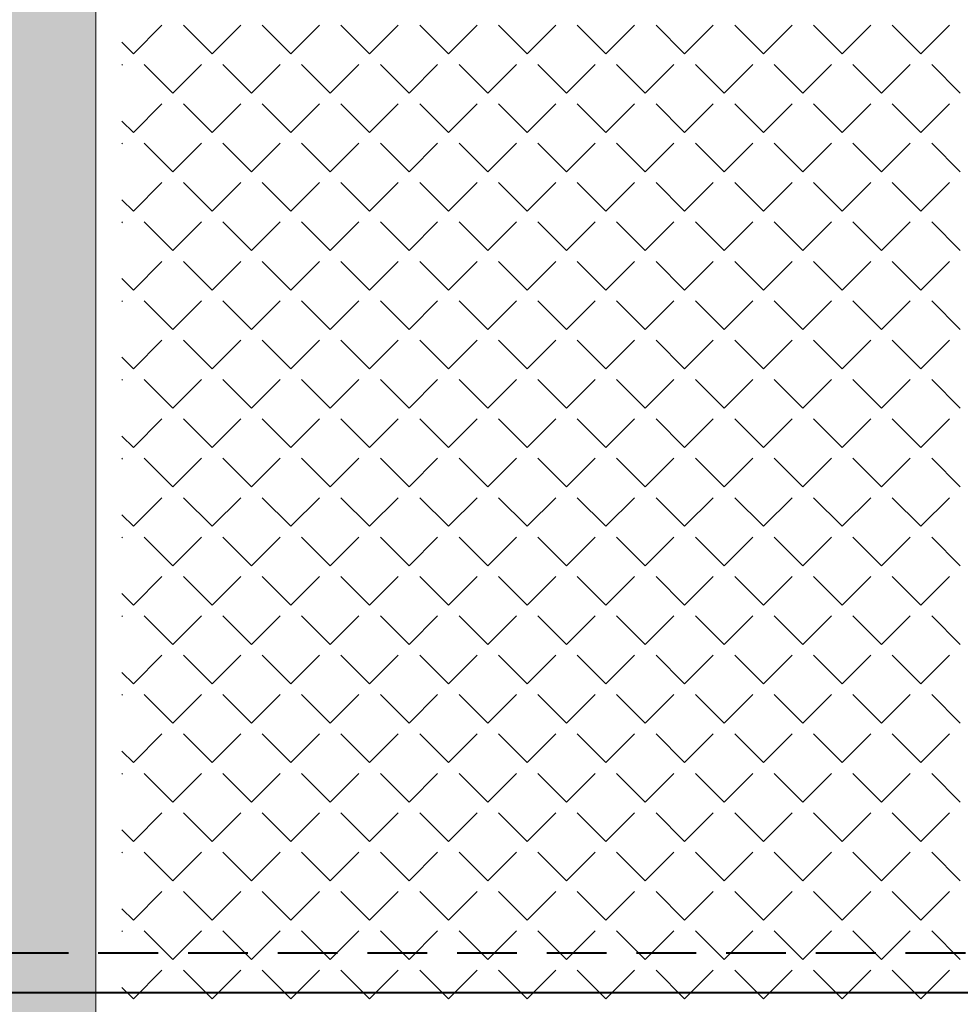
# Model space of a CAD drawing. Header units: millimetres. Extents: x -23540 to 53212, y -37964 to 41185.
# Tile 25 of 203: x -15519 to -15283, y -30767 to -30520. Entities that reach past the tile are written whole.
import ezdxf

# ---------------------------------------------------------------- set-up
doc = ezdxf.new("R2010")
doc.units = ezdxf.units.MM
doc.linetypes.add('DASHED', pattern=[0.75, 0.5, -0.25])
doc.layers.get('0').update_dxf_attribs({"lineweight": 18})
doc.layers.add('mm_CO_rury', color=84, linetype='Continuous', lineweight=40)
doc.layers.add('PG_ŚCIANY_DZIAŁOWE', color=3, linetype='Continuous', lineweight=18)

msp = doc.modelspace()

# ---------------------------------------------------------------- hatches: boundary and pattern name
at = {"layer": 'PG_ŚCIANY_DZIAŁOWE', "true_color": 0x636466, "transparency": 33554610}
h = msp.add_hatch(color=251, dxfattribs=at)
h.dxf.hatch_style = 1
h.paths.add_polyline_path([(-15517.04, -30049.45), (-15512.04, -30049.45), (-15512.04, -30054.95), (-15517.04, -30054.95)])
h.paths.add_polyline_path([(-15523.79, -29953.95), (-15500.29, -29953.95), (-15500.29, -29620.95), (-15460.29, -29620.95), (-15460.29, -29606.95), (-15419.79, -29606.95), (-15419.79, -29549.69), (-15472.79, -29549.69), (-15472.79, -29420.69), (-15523.79, -29420.69)])
h.paths.add_polyline_path([(-15500.29, -30054.95), (-15512.04, -30054.95), (-15512.04, -30049.45), (-15517.04, -30049.45), (-15517.04, -30054.95), (-15523.79, -30054.95), (-15523.79, -31008.69), (-15328.66, -31008.69), (-15328.66, -31048.45), (-15308.79, -31048.45), (-15308.79, -31231.69), (-15023.79, -31231.69), (-15023.79, -31216.69), (-15293.79, -31216.69), (-15293.79, -31008.69), (-14905.79, -31008.69), (-14905.79, -31231.69), (-14866.79, -31231.69), (-14866.79, -31234.69), (-14736.74, -31234.69), (-14697.79, -31234.69), (-14660.86, -31204.69), (-14855.29, -31204.69), (-14855.29, -30983.69), (-15500.29, -30983.69), (-15500.29, -30422.95), (-15318.79, -30422.95), (-15318.79, -30401.45), (-15500.29, -30401.45), (-15500.29, -30218.95), (-15485.29, -30218.95), (-15485.29, -30176.45), (-15500.29, -30176.45)])

# ---------------------------------------------------------------- linework, layer by layer
at = {"color": 251, "lineweight": 20, "true_color": 0x636466}
msp.add_line((-15500.29, -30983.69), (-15500.29, -30422.95), dxfattribs=at)
at = {"color": 251, "linetype": 'Continuous', "lineweight": 20, "true_color": 0x636466}
for p, q in [((-15490.9, -30528.54), (-15483.72, -30521.36)), ((-15471.14, -30528.54), (-15478.33, -30521.36)), ((-15471.14, -30528.54), (-15463.96, -30521.36)), ((-15451.39, -30528.54), (-15458.57, -30521.36)), ((-15451.39, -30528.54), (-15444.2, -30521.36)), ((-15431.63, -30528.54), (-15438.82, -30521.36)), ((-15431.63, -30528.54), (-15424.45, -30521.36)), ((-15411.88, -30528.54), (-15419.06, -30521.36)), ((-15411.88, -30528.54), (-15404.69, -30521.36)), ((-15392.12, -30528.54), (-15399.3, -30521.36)), ((-15392.12, -30528.54), (-15384.93, -30521.36)), ((-15372.36, -30528.54), (-15379.55, -30521.36)), ((-15372.36, -30528.54), (-15365.18, -30521.36)), ((-15352.61, -30528.54), (-15359.79, -30521.36)), ((-15352.61, -30528.54), (-15345.42, -30521.36)), ((-15332.85, -30528.54), (-15340.03, -30521.36)), ((-15332.85, -30528.54), (-15325.66, -30521.36)), ((-15313.09, -30528.54), (-15320.28, -30521.36)), ((-15313.09, -30528.54), (-15305.91, -30521.36)), ((-15293.34, -30528.54), (-15300.52, -30521.36)), ((-15293.34, -30528.54), (-15286.15, -30521.36)), ((-15490.9, -30528.54), (-15493.78, -30525.66)), ((-15493.78, -30531.42), (-15493.6, -30531.23)), ((-15481.02, -30538.42), (-15488.21, -30531.23)), ((-15481.02, -30538.42), (-15473.84, -30531.23)), ((-15461.27, -30538.42), (-15468.45, -30531.23)), ((-15461.27, -30538.42), (-15454.08, -30531.23)), ((-15441.51, -30538.42), (-15448.69, -30531.23)), ((-15441.51, -30538.42), (-15434.33, -30531.23)), ((-15421.75, -30538.42), (-15428.94, -30531.23)), ((-15421.75, -30538.42), (-15414.57, -30531.23)), ((-15402, -30538.42), (-15409.18, -30531.23)), ((-15402, -30538.42), (-15394.81, -30531.23)), ((-15382.24, -30538.42), (-15389.42, -30531.23)), ((-15382.24, -30538.42), (-15375.06, -30531.23)), ((-15362.48, -30538.42), (-15369.67, -30531.23)), ((-15362.48, -30538.42), (-15355.3, -30531.23)), ((-15342.73, -30538.42), (-15349.91, -30531.23)), ((-15342.73, -30538.42), (-15335.54, -30531.23)), ((-15322.97, -30538.42), (-15330.15, -30531.23)), ((-15322.97, -30538.42), (-15315.79, -30531.23)), ((-15303.21, -30538.42), (-15310.4, -30531.23)), ((-15303.21, -30538.42), (-15296.03, -30531.23)), ((-15283.46, -30538.42), (-15290.64, -30531.23)), ((-15490.9, -30548.3), (-15483.72, -30541.11)), ((-15471.14, -30548.3), (-15478.33, -30541.11)), ((-15471.14, -30548.3), (-15463.96, -30541.11)), ((-15451.39, -30548.3), (-15458.57, -30541.11)), ((-15451.39, -30548.3), (-15444.2, -30541.11)), ((-15431.63, -30548.3), (-15438.82, -30541.11)), ((-15431.63, -30548.3), (-15424.45, -30541.11)), ((-15411.88, -30548.3), (-15419.06, -30541.11)), ((-15411.88, -30548.3), (-15404.69, -30541.11)), ((-15392.12, -30548.3), (-15399.3, -30541.11)), ((-15392.12, -30548.3), (-15384.93, -30541.11)), ((-15372.36, -30548.3), (-15379.55, -30541.11)), ((-15372.36, -30548.3), (-15365.18, -30541.11)), ((-15352.61, -30548.3), (-15359.79, -30541.11)), ((-15352.61, -30548.3), (-15345.42, -30541.11)), ((-15332.85, -30548.3), (-15340.03, -30541.11)), ((-15332.85, -30548.3), (-15325.66, -30541.11)), ((-15313.09, -30548.3), (-15320.28, -30541.11)), ((-15313.09, -30548.3), (-15305.91, -30541.11)), ((-15293.34, -30548.3), (-15300.52, -30541.11)), ((-15293.34, -30548.3), (-15286.15, -30541.11)), ((-15490.9, -30548.3), (-15493.78, -30545.42)), ((-15493.78, -30551.18), (-15493.6, -30550.99)), ((-15481.02, -30558.17), (-15488.21, -30550.99)), ((-15481.02, -30558.17), (-15473.84, -30550.99)), ((-15461.27, -30558.17), (-15468.45, -30550.99)), ((-15461.27, -30558.17), (-15454.08, -30550.99)), ((-15441.51, -30558.17), (-15448.69, -30550.99)), ((-15441.51, -30558.17), (-15434.33, -30550.99)), ((-15421.75, -30558.17), (-15428.94, -30550.99)), ((-15421.75, -30558.17), (-15414.57, -30550.99)), ((-15402, -30558.17), (-15409.18, -30550.99)), ((-15402, -30558.17), (-15394.81, -30550.99)), ((-15382.24, -30558.17), (-15389.42, -30550.99)), ((-15382.24, -30558.17), (-15375.06, -30550.99)), ((-15362.48, -30558.17), (-15369.67, -30550.99)), ((-15362.48, -30558.17), (-15355.3, -30550.99)), ((-15342.73, -30558.17), (-15349.91, -30550.99)), ((-15342.73, -30558.17), (-15335.54, -30550.99)), ((-15322.97, -30558.17), (-15330.15, -30550.99)), ((-15322.97, -30558.17), (-15315.79, -30550.99)), ((-15303.21, -30558.17), (-15310.4, -30550.99)), ((-15303.21, -30558.17), (-15296.03, -30550.99)), ((-15283.46, -30558.17), (-15290.64, -30550.99)), ((-15490.9, -30568.05), (-15483.72, -30560.87)), ((-15471.14, -30568.05), (-15478.33, -30560.87)), ((-15471.14, -30568.05), (-15463.96, -30560.87)), ((-15451.39, -30568.05), (-15458.57, -30560.87)), ((-15451.39, -30568.05), (-15444.2, -30560.87)), ((-15431.63, -30568.05), (-15438.82, -30560.87)), ((-15431.63, -30568.05), (-15424.45, -30560.87)), ((-15411.88, -30568.05), (-15419.06, -30560.87)), ((-15411.88, -30568.05), (-15404.69, -30560.87)), ((-15392.12, -30568.05), (-15399.3, -30560.87)), ((-15392.12, -30568.05), (-15384.93, -30560.87)), ((-15372.36, -30568.05), (-15379.55, -30560.87)), ((-15372.36, -30568.05), (-15365.18, -30560.87)), ((-15352.61, -30568.05), (-15359.79, -30560.87)), ((-15352.61, -30568.05), (-15345.42, -30560.87)), ((-15332.85, -30568.05), (-15340.03, -30560.87)), ((-15332.85, -30568.05), (-15325.66, -30560.87)), ((-15313.09, -30568.05), (-15320.28, -30560.87)), ((-15313.09, -30568.05), (-15305.91, -30560.87)), ((-15293.34, -30568.05), (-15300.52, -30560.87)), ((-15293.34, -30568.05), (-15286.15, -30560.87)), ((-15490.9, -30568.05), (-15493.78, -30565.17)), ((-15493.78, -30570.93), (-15493.6, -30570.75)), ((-15481.02, -30577.93), (-15488.21, -30570.75)), ((-15481.02, -30577.93), (-15473.84, -30570.75)), ((-15461.27, -30577.93), (-15468.45, -30570.75)), ((-15461.27, -30577.93), (-15454.08, -30570.75)), ((-15441.51, -30577.93), (-15448.69, -30570.75)), ((-15441.51, -30577.93), (-15434.33, -30570.75)), ((-15421.75, -30577.93), (-15428.94, -30570.75)), ((-15421.75, -30577.93), (-15414.57, -30570.75)), ((-15402, -30577.93), (-15409.18, -30570.75)), ((-15402, -30577.93), (-15394.81, -30570.75)), ((-15382.24, -30577.93), (-15389.42, -30570.75)), ((-15382.24, -30577.93), (-15375.06, -30570.75)), ((-15362.48, -30577.93), (-15369.67, -30570.75)), ((-15362.48, -30577.93), (-15355.3, -30570.75)), ((-15342.73, -30577.93), (-15349.91, -30570.75)), ((-15342.73, -30577.93), (-15335.54, -30570.75)), ((-15322.97, -30577.93), (-15330.15, -30570.75)), ((-15322.97, -30577.93), (-15315.79, -30570.75)), ((-15303.21, -30577.93), (-15310.4, -30570.75)), ((-15303.21, -30577.93), (-15296.03, -30570.75)), ((-15283.46, -30577.93), (-15290.64, -30570.75)), ((-15490.9, -30587.81), (-15483.72, -30580.63)), ((-15471.14, -30587.81), (-15478.33, -30580.63)), ((-15471.14, -30587.81), (-15463.96, -30580.63)), ((-15451.39, -30587.81), (-15458.57, -30580.63)), ((-15451.39, -30587.81), (-15444.2, -30580.63)), ((-15431.63, -30587.81), (-15438.82, -30580.63)), ((-15431.63, -30587.81), (-15424.45, -30580.63)), ((-15411.88, -30587.81), (-15419.06, -30580.63)), ((-15411.88, -30587.81), (-15404.69, -30580.63)), ((-15392.12, -30587.81), (-15399.3, -30580.63)), ((-15392.12, -30587.81), (-15384.93, -30580.63)), ((-15372.36, -30587.81), (-15379.55, -30580.63)), ((-15372.36, -30587.81), (-15365.18, -30580.63)), ((-15352.61, -30587.81), (-15359.79, -30580.63)), ((-15352.61, -30587.81), (-15345.42, -30580.63)), ((-15332.85, -30587.81), (-15340.03, -30580.63)), ((-15332.85, -30587.81), (-15325.66, -30580.63)), ((-15313.09, -30587.81), (-15320.28, -30580.63)), ((-15313.09, -30587.81), (-15305.91, -30580.63)), ((-15293.34, -30587.81), (-15300.52, -30580.63)), ((-15293.34, -30587.81), (-15286.15, -30580.63)), ((-15490.9, -30587.81), (-15493.78, -30584.93)), ((-15493.78, -30590.69), (-15493.6, -30590.5)), ((-15481.02, -30597.69), (-15488.21, -30590.5)), ((-15481.02, -30597.69), (-15473.84, -30590.5)), ((-15461.27, -30597.69), (-15468.45, -30590.5)), ((-15461.27, -30597.69), (-15454.08, -30590.5)), ((-15441.51, -30597.69), (-15448.69, -30590.5)), ((-15441.51, -30597.69), (-15434.33, -30590.5)), ((-15421.75, -30597.69), (-15428.94, -30590.5)), ((-15421.75, -30597.69), (-15414.57, -30590.5)), ((-15402, -30597.69), (-15409.18, -30590.5)), ((-15402, -30597.69), (-15394.81, -30590.5)), ((-15382.24, -30597.69), (-15389.42, -30590.5)), ((-15382.24, -30597.69), (-15375.06, -30590.5)), ((-15362.48, -30597.69), (-15369.67, -30590.5)), ((-15362.48, -30597.69), (-15355.3, -30590.5)), ((-15342.73, -30597.69), (-15349.91, -30590.5)), ((-15342.73, -30597.69), (-15335.54, -30590.5)), ((-15322.97, -30597.69), (-15330.15, -30590.5)), ((-15322.97, -30597.69), (-15315.79, -30590.5)), ((-15303.21, -30597.69), (-15310.4, -30590.5)), ((-15303.21, -30597.69), (-15296.03, -30590.5)), ((-15283.46, -30597.69), (-15290.64, -30590.5)), ((-15490.9, -30607.57), (-15483.72, -30600.38)), ((-15471.14, -30607.57), (-15478.33, -30600.38)), ((-15471.14, -30607.57), (-15463.96, -30600.38)), ((-15451.39, -30607.57), (-15458.57, -30600.38)), ((-15451.39, -30607.57), (-15444.2, -30600.38)), ((-15431.63, -30607.57), (-15438.82, -30600.38)), ((-15431.63, -30607.57), (-15424.45, -30600.38)), ((-15411.88, -30607.57), (-15419.06, -30600.38)), ((-15411.88, -30607.57), (-15404.69, -30600.38)), ((-15392.12, -30607.57), (-15399.3, -30600.38)), ((-15392.12, -30607.57), (-15384.93, -30600.38)), ((-15372.36, -30607.57), (-15379.55, -30600.38)), ((-15372.36, -30607.57), (-15365.18, -30600.38)), ((-15352.61, -30607.57), (-15359.79, -30600.38)), ((-15352.61, -30607.57), (-15345.42, -30600.38)), ((-15332.85, -30607.57), (-15340.03, -30600.38)), ((-15332.85, -30607.57), (-15325.66, -30600.38)), ((-15313.09, -30607.57), (-15320.28, -30600.38)), ((-15313.09, -30607.57), (-15305.91, -30600.38)), ((-15293.34, -30607.57), (-15300.52, -30600.38)), ((-15293.34, -30607.57), (-15286.15, -30600.38)), ((-15490.9, -30607.57), (-15493.78, -30604.69)), ((-15493.78, -30610.45), (-15493.6, -30610.26)), ((-15481.02, -30617.44), (-15488.21, -30610.26)), ((-15481.02, -30617.44), (-15473.84, -30610.26)), ((-15461.27, -30617.44), (-15468.45, -30610.26)), ((-15461.27, -30617.44), (-15454.08, -30610.26)), ((-15441.51, -30617.44), (-15448.69, -30610.26)), ((-15441.51, -30617.44), (-15434.33, -30610.26)), ((-15421.75, -30617.44), (-15428.94, -30610.26)), ((-15421.75, -30617.44), (-15414.57, -30610.26)), ((-15402, -30617.44), (-15409.18, -30610.26)), ((-15402, -30617.44), (-15394.81, -30610.26)), ((-15382.24, -30617.44), (-15389.42, -30610.26)), ((-15382.24, -30617.44), (-15375.06, -30610.26)), ((-15362.48, -30617.44), (-15369.67, -30610.26)), ((-15362.48, -30617.44), (-15355.3, -30610.26)), ((-15342.73, -30617.44), (-15349.91, -30610.26)), ((-15342.73, -30617.44), (-15335.54, -30610.26)), ((-15322.97, -30617.44), (-15330.15, -30610.26)), ((-15322.97, -30617.44), (-15315.79, -30610.26)), ((-15303.21, -30617.44), (-15310.4, -30610.26)), ((-15303.21, -30617.44), (-15296.03, -30610.26)), ((-15283.46, -30617.44), (-15290.64, -30610.26)), ((-15490.9, -30627.32), (-15483.72, -30620.14)), ((-15471.14, -30627.32), (-15478.33, -30620.14)), ((-15471.14, -30627.32), (-15463.96, -30620.14)), ((-15451.39, -30627.32), (-15458.57, -30620.14)), ((-15451.39, -30627.32), (-15444.2, -30620.14)), ((-15431.63, -30627.32), (-15438.82, -30620.14)), ((-15431.63, -30627.32), (-15424.45, -30620.14)), ((-15411.88, -30627.32), (-15419.06, -30620.14)), ((-15411.88, -30627.32), (-15404.69, -30620.14)), ((-15392.12, -30627.32), (-15399.3, -30620.14)), ((-15392.12, -30627.32), (-15384.93, -30620.14)), ((-15372.36, -30627.32), (-15379.55, -30620.14)), ((-15372.36, -30627.32), (-15365.18, -30620.14)), ((-15352.61, -30627.32), (-15359.79, -30620.14)), ((-15352.61, -30627.32), (-15345.42, -30620.14)), ((-15332.85, -30627.32), (-15340.03, -30620.14)), ((-15332.85, -30627.32), (-15325.66, -30620.14)), ((-15313.09, -30627.32), (-15320.28, -30620.14)), ((-15313.09, -30627.32), (-15305.91, -30620.14)), ((-15293.34, -30627.32), (-15300.52, -30620.14)), ((-15293.34, -30627.32), (-15286.15, -30620.14)), ((-15490.9, -30627.32), (-15493.78, -30624.44)), ((-15493.78, -30630.2), (-15493.6, -30630.02)), ((-15481.02, -30637.2), (-15488.21, -30630.02)), ((-15481.02, -30637.2), (-15473.84, -30630.02)), ((-15461.27, -30637.2), (-15468.45, -30630.02)), ((-15461.27, -30637.2), (-15454.08, -30630.02)), ((-15441.51, -30637.2), (-15448.69, -30630.02)), ((-15441.51, -30637.2), (-15434.33, -30630.02)), ((-15421.75, -30637.2), (-15428.94, -30630.02)), ((-15421.75, -30637.2), (-15414.57, -30630.02)), ((-15402, -30637.2), (-15409.18, -30630.02)), ((-15402, -30637.2), (-15394.81, -30630.02)), ((-15382.24, -30637.2), (-15389.42, -30630.02)), ((-15382.24, -30637.2), (-15375.06, -30630.02)), ((-15362.48, -30637.2), (-15369.67, -30630.02)), ((-15362.48, -30637.2), (-15355.3, -30630.02)), ((-15342.73, -30637.2), (-15349.91, -30630.02)), ((-15342.73, -30637.2), (-15335.54, -30630.02)), ((-15322.97, -30637.2), (-15330.15, -30630.02)), ((-15322.97, -30637.2), (-15315.79, -30630.02)), ((-15303.21, -30637.2), (-15310.4, -30630.02)), ((-15303.21, -30637.2), (-15296.03, -30630.02)), ((-15283.46, -30637.2), (-15290.64, -30630.02)), ((-15490.9, -30647.08), (-15483.72, -30639.9)), ((-15471.14, -30647.08), (-15478.33, -30639.9)), ((-15471.14, -30647.08), (-15463.96, -30639.9)), ((-15451.39, -30647.08), (-15458.57, -30639.9)), ((-15451.39, -30647.08), (-15444.2, -30639.9)), ((-15431.63, -30647.08), (-15438.82, -30639.9)), ((-15431.63, -30647.08), (-15424.45, -30639.9)), ((-15411.88, -30647.08), (-15419.06, -30639.9)), ((-15411.88, -30647.08), (-15404.69, -30639.9)), ((-15392.12, -30647.08), (-15399.3, -30639.9)), ((-15392.12, -30647.08), (-15384.93, -30639.9)), ((-15372.36, -30647.08), (-15379.55, -30639.9)), ((-15372.36, -30647.08), (-15365.18, -30639.9)), ((-15352.61, -30647.08), (-15359.79, -30639.9)), ((-15352.61, -30647.08), (-15345.42, -30639.9)), ((-15332.85, -30647.08), (-15340.03, -30639.9)), ((-15332.85, -30647.08), (-15325.66, -30639.9)), ((-15313.09, -30647.08), (-15320.28, -30639.9)), ((-15313.09, -30647.08), (-15305.91, -30639.9)), ((-15293.34, -30647.08), (-15300.52, -30639.9)), ((-15293.34, -30647.08), (-15286.15, -30639.9)), ((-15490.9, -30647.08), (-15493.78, -30644.2)), ((-15493.78, -30649.96), (-15493.6, -30649.77)), ((-15481.02, -30656.96), (-15488.21, -30649.77)), ((-15481.02, -30656.96), (-15473.84, -30649.77)), ((-15461.27, -30656.96), (-15468.45, -30649.77)), ((-15461.27, -30656.96), (-15454.08, -30649.77)), ((-15441.51, -30656.96), (-15448.69, -30649.77)), ((-15441.51, -30656.96), (-15434.33, -30649.77)), ((-15421.75, -30656.96), (-15428.94, -30649.77)), ((-15421.75, -30656.96), (-15414.57, -30649.77)), ((-15402, -30656.96), (-15409.18, -30649.77)), ((-15402, -30656.96), (-15394.81, -30649.77)), ((-15382.24, -30656.96), (-15389.42, -30649.77)), ((-15382.24, -30656.96), (-15375.06, -30649.77)), ((-15362.48, -30656.96), (-15369.67, -30649.77)), ((-15362.48, -30656.96), (-15355.3, -30649.77)), ((-15342.73, -30656.96), (-15349.91, -30649.77)), ((-15342.73, -30656.96), (-15335.54, -30649.77)), ((-15322.97, -30656.96), (-15330.15, -30649.77)), ((-15322.97, -30656.96), (-15315.79, -30649.77)), ((-15303.21, -30656.96), (-15310.4, -30649.77)), ((-15303.21, -30656.96), (-15296.03, -30649.77)), ((-15283.46, -30656.96), (-15290.64, -30649.77)), ((-15490.9, -30666.84), (-15483.72, -30659.65)), ((-15471.14, -30666.84), (-15478.33, -30659.65)), ((-15471.14, -30666.84), (-15463.96, -30659.65)), ((-15451.39, -30666.84), (-15458.57, -30659.65)), ((-15451.39, -30666.84), (-15444.2, -30659.65)), ((-15431.63, -30666.84), (-15438.82, -30659.65)), ((-15431.63, -30666.84), (-15424.45, -30659.65)), ((-15411.88, -30666.84), (-15419.06, -30659.65)), ((-15411.88, -30666.84), (-15404.69, -30659.65)), ((-15392.12, -30666.84), (-15399.3, -30659.65)), ((-15392.12, -30666.84), (-15384.93, -30659.65)), ((-15372.36, -30666.84), (-15379.55, -30659.65)), ((-15372.36, -30666.84), (-15365.18, -30659.65)), ((-15352.61, -30666.84), (-15359.79, -30659.65)), ((-15352.61, -30666.84), (-15345.42, -30659.65)), ((-15332.85, -30666.84), (-15340.03, -30659.65)), ((-15332.85, -30666.84), (-15325.66, -30659.65)), ((-15313.09, -30666.84), (-15320.28, -30659.65)), ((-15313.09, -30666.84), (-15305.91, -30659.65)), ((-15293.34, -30666.84), (-15300.52, -30659.65)), ((-15293.34, -30666.84), (-15286.15, -30659.65)), ((-15490.9, -30666.84), (-15493.78, -30663.96)), ((-15493.78, -30669.72), (-15493.6, -30669.53)), ((-15481.02, -30676.71), (-15488.21, -30669.53)), ((-15481.02, -30676.71), (-15473.84, -30669.53)), ((-15461.27, -30676.71), (-15468.45, -30669.53)), ((-15461.27, -30676.71), (-15454.08, -30669.53)), ((-15441.51, -30676.71), (-15448.69, -30669.53)), ((-15441.51, -30676.71), (-15434.33, -30669.53)), ((-15421.75, -30676.71), (-15428.94, -30669.53)), ((-15421.75, -30676.71), (-15414.57, -30669.53)), ((-15402, -30676.71), (-15409.18, -30669.53)), ((-15402, -30676.71), (-15394.81, -30669.53)), ((-15382.24, -30676.71), (-15389.42, -30669.53)), ((-15382.24, -30676.71), (-15375.06, -30669.53)), ((-15362.48, -30676.71), (-15369.67, -30669.53)), ((-15362.48, -30676.71), (-15355.3, -30669.53)), ((-15342.73, -30676.71), (-15349.91, -30669.53)), ((-15342.73, -30676.71), (-15335.54, -30669.53)), ((-15322.97, -30676.71), (-15330.15, -30669.53)), ((-15322.97, -30676.71), (-15315.79, -30669.53)), ((-15303.21, -30676.71), (-15310.4, -30669.53)), ((-15303.21, -30676.71), (-15296.03, -30669.53)), ((-15283.46, -30676.71), (-15290.64, -30669.53)), ((-15490.9, -30686.59), (-15483.72, -30679.41)), ((-15471.14, -30686.59), (-15478.33, -30679.41)), ((-15471.14, -30686.59), (-15463.96, -30679.41)), ((-15451.39, -30686.59), (-15458.57, -30679.41)), ((-15451.39, -30686.59), (-15444.2, -30679.41)), ((-15431.63, -30686.59), (-15438.82, -30679.41)), ((-15431.63, -30686.59), (-15424.45, -30679.41)), ((-15411.88, -30686.59), (-15419.06, -30679.41)), ((-15411.88, -30686.59), (-15404.69, -30679.41)), ((-15392.12, -30686.59), (-15399.3, -30679.41)), ((-15392.12, -30686.59), (-15384.93, -30679.41)), ((-15372.36, -30686.59), (-15379.55, -30679.41)), ((-15372.36, -30686.59), (-15365.18, -30679.41)), ((-15352.61, -30686.59), (-15359.79, -30679.41)), ((-15352.61, -30686.59), (-15345.42, -30679.41)), ((-15332.85, -30686.59), (-15340.03, -30679.41)), ((-15332.85, -30686.59), (-15325.66, -30679.41)), ((-15313.09, -30686.59), (-15320.28, -30679.41)), ((-15313.09, -30686.59), (-15305.91, -30679.41)), ((-15293.34, -30686.59), (-15300.52, -30679.41)), ((-15293.34, -30686.59), (-15286.15, -30679.41)), ((-15490.9, -30686.59), (-15493.78, -30683.71)), ((-15493.78, -30689.47), (-15493.6, -30689.29)), ((-15481.02, -30696.47), (-15488.21, -30689.29)), ((-15481.02, -30696.47), (-15473.84, -30689.29)), ((-15461.27, -30696.47), (-15468.45, -30689.29)), ((-15461.27, -30696.47), (-15454.08, -30689.29)), ((-15441.51, -30696.47), (-15448.69, -30689.29)), ((-15441.51, -30696.47), (-15434.33, -30689.29)), ((-15421.75, -30696.47), (-15428.94, -30689.29)), ((-15421.75, -30696.47), (-15414.57, -30689.29)), ((-15402, -30696.47), (-15409.18, -30689.29)), ((-15402, -30696.47), (-15394.81, -30689.29)), ((-15382.24, -30696.47), (-15389.42, -30689.29)), ((-15382.24, -30696.47), (-15375.06, -30689.29)), ((-15362.48, -30696.47), (-15369.67, -30689.29)), ((-15362.48, -30696.47), (-15355.3, -30689.29)), ((-15342.73, -30696.47), (-15349.91, -30689.29)), ((-15342.73, -30696.47), (-15335.54, -30689.29)), ((-15322.97, -30696.47), (-15330.15, -30689.29)), ((-15322.97, -30696.47), (-15315.79, -30689.29)), ((-15303.21, -30696.47), (-15310.4, -30689.29)), ((-15303.21, -30696.47), (-15296.03, -30689.29)), ((-15283.46, -30696.47), (-15290.64, -30689.29)), ((-15490.9, -30706.35), (-15483.72, -30699.16)), ((-15471.14, -30706.35), (-15478.33, -30699.16)), ((-15471.14, -30706.35), (-15463.96, -30699.16)), ((-15451.39, -30706.35), (-15458.57, -30699.16)), ((-15451.39, -30706.35), (-15444.2, -30699.16)), ((-15431.63, -30706.35), (-15438.82, -30699.16)), ((-15431.63, -30706.35), (-15424.45, -30699.16)), ((-15411.88, -30706.35), (-15419.06, -30699.16)), ((-15411.88, -30706.35), (-15404.69, -30699.16)), ((-15392.12, -30706.35), (-15399.3, -30699.16)), ((-15392.12, -30706.35), (-15384.93, -30699.16)), ((-15372.36, -30706.35), (-15379.55, -30699.16)), ((-15372.36, -30706.35), (-15365.18, -30699.16)), ((-15352.61, -30706.35), (-15359.79, -30699.16)), ((-15352.61, -30706.35), (-15345.42, -30699.16)), ((-15332.85, -30706.35), (-15340.03, -30699.16)), ((-15332.85, -30706.35), (-15325.66, -30699.16)), ((-15313.09, -30706.35), (-15320.28, -30699.16)), ((-15313.09, -30706.35), (-15305.91, -30699.16)), ((-15293.34, -30706.35), (-15300.52, -30699.16)), ((-15293.34, -30706.35), (-15286.15, -30699.16)), ((-15490.9, -30706.35), (-15493.78, -30703.47)), ((-15493.78, -30709.23), (-15493.6, -30709.04)), ((-15481.02, -30716.23), (-15488.21, -30709.04)), ((-15481.02, -30716.23), (-15473.84, -30709.04)), ((-15461.27, -30716.23), (-15468.45, -30709.04)), ((-15461.27, -30716.23), (-15454.08, -30709.04)), ((-15441.51, -30716.23), (-15448.69, -30709.04)), ((-15441.51, -30716.23), (-15434.33, -30709.04)), ((-15421.75, -30716.23), (-15428.94, -30709.04)), ((-15421.75, -30716.23), (-15414.57, -30709.04)), ((-15402, -30716.23), (-15409.18, -30709.04)), ((-15402, -30716.23), (-15394.81, -30709.04)), ((-15382.24, -30716.23), (-15389.42, -30709.04)), ((-15382.24, -30716.23), (-15375.06, -30709.04)), ((-15362.48, -30716.23), (-15369.67, -30709.04)), ((-15362.48, -30716.23), (-15355.3, -30709.04)), ((-15342.73, -30716.23), (-15349.91, -30709.04)), ((-15342.73, -30716.23), (-15335.54, -30709.04)), ((-15322.97, -30716.23), (-15330.15, -30709.04)), ((-15322.97, -30716.23), (-15315.79, -30709.04)), ((-15303.21, -30716.23), (-15310.4, -30709.04)), ((-15303.21, -30716.23), (-15296.03, -30709.04)), ((-15283.46, -30716.23), (-15290.64, -30709.04)), ((-15490.9, -30726.11), (-15483.72, -30718.92)), ((-15471.14, -30726.11), (-15478.33, -30718.92)), ((-15471.14, -30726.11), (-15463.96, -30718.92)), ((-15451.39, -30726.11), (-15458.57, -30718.92)), ((-15451.39, -30726.11), (-15444.2, -30718.92)), ((-15431.63, -30726.11), (-15438.82, -30718.92)), ((-15431.63, -30726.11), (-15424.45, -30718.92)), ((-15411.88, -30726.11), (-15419.06, -30718.92)), ((-15411.88, -30726.11), (-15404.69, -30718.92)), ((-15392.12, -30726.11), (-15399.3, -30718.92)), ((-15392.12, -30726.11), (-15384.93, -30718.92)), ((-15372.36, -30726.11), (-15379.55, -30718.92)), ((-15372.36, -30726.11), (-15365.18, -30718.92)), ((-15352.61, -30726.11), (-15359.79, -30718.92)), ((-15352.61, -30726.11), (-15345.42, -30718.92)), ((-15332.85, -30726.11), (-15340.03, -30718.92)), ((-15332.85, -30726.11), (-15325.66, -30718.92)), ((-15313.09, -30726.11), (-15320.28, -30718.92)), ((-15313.09, -30726.11), (-15305.91, -30718.92)), ((-15293.34, -30726.11), (-15300.52, -30718.92)), ((-15293.34, -30726.11), (-15286.15, -30718.92)), ((-15490.9, -30726.11), (-15493.78, -30723.23)), ((-15493.78, -30728.99), (-15493.6, -30728.8)), ((-15481.02, -30735.98), (-15488.21, -30728.8)), ((-15481.02, -30735.98), (-15473.84, -30728.8)), ((-15461.27, -30735.98), (-15468.45, -30728.8)), ((-15461.27, -30735.98), (-15454.08, -30728.8)), ((-15441.51, -30735.98), (-15448.69, -30728.8)), ((-15441.51, -30735.98), (-15434.33, -30728.8)), ((-15421.75, -30735.98), (-15428.94, -30728.8)), ((-15421.75, -30735.98), (-15414.57, -30728.8)), ((-15402, -30735.98), (-15409.18, -30728.8)), ((-15402, -30735.98), (-15394.81, -30728.8)), ((-15382.24, -30735.98), (-15389.42, -30728.8)), ((-15382.24, -30735.98), (-15375.06, -30728.8)), ((-15362.48, -30735.98), (-15369.67, -30728.8)), ((-15362.48, -30735.98), (-15355.3, -30728.8)), ((-15342.73, -30735.98), (-15349.91, -30728.8)), ((-15342.73, -30735.98), (-15335.54, -30728.8)), ((-15322.97, -30735.98), (-15330.15, -30728.8)), ((-15322.97, -30735.98), (-15315.79, -30728.8)), ((-15303.21, -30735.98), (-15310.4, -30728.8)), ((-15303.21, -30735.98), (-15296.03, -30728.8)), ((-15283.46, -30735.98), (-15290.64, -30728.8)), ((-15490.9, -30745.86), (-15483.72, -30738.68)), ((-15471.14, -30745.86), (-15478.33, -30738.68)), ((-15471.14, -30745.86), (-15463.96, -30738.68)), ((-15451.39, -30745.86), (-15458.57, -30738.68)), ((-15451.39, -30745.86), (-15444.2, -30738.68)), ((-15431.63, -30745.86), (-15438.82, -30738.68)), ((-15431.63, -30745.86), (-15424.45, -30738.68)), ((-15411.88, -30745.86), (-15419.06, -30738.68)), ((-15411.88, -30745.86), (-15404.69, -30738.68)), ((-15392.12, -30745.86), (-15399.3, -30738.68)), ((-15392.12, -30745.86), (-15384.93, -30738.68)), ((-15372.36, -30745.86), (-15379.55, -30738.68)), ((-15372.36, -30745.86), (-15365.18, -30738.68)), ((-15352.61, -30745.86), (-15359.79, -30738.68)), ((-15352.61, -30745.86), (-15345.42, -30738.68)), ((-15332.85, -30745.86), (-15340.03, -30738.68)), ((-15332.85, -30745.86), (-15325.66, -30738.68)), ((-15313.09, -30745.86), (-15320.28, -30738.68)), ((-15313.09, -30745.86), (-15305.91, -30738.68)), ((-15293.34, -30745.86), (-15300.52, -30738.68)), ((-15293.34, -30745.86), (-15286.15, -30738.68)), ((-15490.9, -30745.86), (-15493.78, -30742.98)), ((-15493.78, -30748.74), (-15493.6, -30748.56)), ((-15481.02, -30755.74), (-15488.21, -30748.56)), ((-15481.02, -30755.74), (-15473.84, -30748.56)), ((-15461.27, -30755.74), (-15468.45, -30748.56)), ((-15461.27, -30755.74), (-15454.08, -30748.56)), ((-15441.51, -30755.74), (-15448.69, -30748.56)), ((-15441.51, -30755.74), (-15434.33, -30748.56)), ((-15421.75, -30755.74), (-15428.94, -30748.56)), ((-15421.75, -30755.74), (-15414.57, -30748.56)), ((-15402, -30755.74), (-15409.18, -30748.56)), ((-15402, -30755.74), (-15394.81, -30748.56)), ((-15382.24, -30755.74), (-15389.42, -30748.56)), ((-15382.24, -30755.74), (-15375.06, -30748.56)), ((-15362.48, -30755.74), (-15369.67, -30748.56)), ((-15362.48, -30755.74), (-15355.3, -30748.56)), ((-15342.73, -30755.74), (-15349.91, -30748.56)), ((-15342.73, -30755.74), (-15335.54, -30748.56)), ((-15322.97, -30755.74), (-15330.15, -30748.56)), ((-15322.97, -30755.74), (-15315.79, -30748.56)), ((-15303.21, -30755.74), (-15310.4, -30748.56)), ((-15303.21, -30755.74), (-15296.03, -30748.56)), ((-15283.46, -30755.74), (-15290.64, -30748.56)), ((-15490.9, -30765.62), (-15483.72, -30758.43)), ((-15471.14, -30765.62), (-15478.33, -30758.43)), ((-15471.14, -30765.62), (-15463.96, -30758.43)), ((-15451.39, -30765.62), (-15458.57, -30758.43)), ((-15451.39, -30765.62), (-15444.2, -30758.43)), ((-15431.63, -30765.62), (-15438.82, -30758.43)), ((-15431.63, -30765.62), (-15424.45, -30758.43)), ((-15411.88, -30765.62), (-15419.06, -30758.43)), ((-15411.88, -30765.62), (-15404.69, -30758.43)), ((-15392.12, -30765.62), (-15399.3, -30758.43)), ((-15392.12, -30765.62), (-15384.93, -30758.43)), ((-15372.36, -30765.62), (-15379.55, -30758.43)), ((-15372.36, -30765.62), (-15365.18, -30758.43)), ((-15352.61, -30765.62), (-15359.79, -30758.43)), ((-15352.61, -30765.62), (-15345.42, -30758.43)), ((-15332.85, -30765.62), (-15340.03, -30758.43)), ((-15332.85, -30765.62), (-15325.66, -30758.43)), ((-15313.09, -30765.62), (-15320.28, -30758.43)), ((-15313.09, -30765.62), (-15305.91, -30758.43)), ((-15293.34, -30765.62), (-15300.52, -30758.43)), ((-15293.34, -30765.62), (-15286.15, -30758.43)), ((-15490.9, -30765.62), (-15493.78, -30762.74))]:
    msp.add_line(p, q, dxfattribs=at)
at = {"layer": 'mm_CO_rury', "linetype": 'DASHED', "ltscale": 30}
msp.add_line((-14922.19, -30754.12), (-15633.33, -30754.12), dxfattribs=at)
at = {"layer": 'mm_CO_rury'}
msp.add_line((-14922.19, -30764.12), (-15623.33, -30764.12), dxfattribs=at)

doc.saveas('drawing.dxf')
